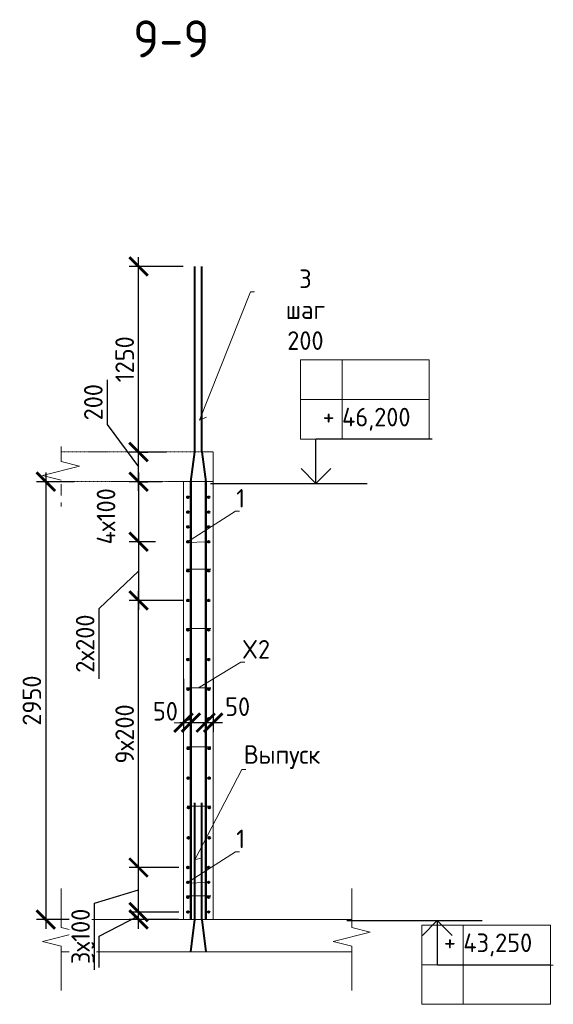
# Model space of a CAD drawing. Header units: millimetres. Extents: x 247266 to 730847, y -636031 to 10052.
# Tile 119 of 196: x 589523 to 596712, y -313778 to -300509. Entities that reach past the tile are written whole.
import ezdxf
from ezdxf import colors
from ezdxf.entities.mleader import LeaderData, LeaderLine
from ezdxf.math import Vec2, Vec3

# ---------------------------------------------------------------- set-up
doc = ezdxf.new("R2010")
doc.units = ezdxf.units.MM
doc.linetypes.add('01 Штриховая _4 мм_', pattern=[6, 3.5, -2.5])
for name, color, linetype, lineweight in [('AF_Perekritie', 7, 'Continuous', 18), ('AF_Stena', 7, 'Continuous', 18), ('KR_Fundament', 7, 'Continuous', 18), ('RAZMER', 7, 'Continuous', 15), ('Арм_шпильки', 7, 'Continuous', 18), ('Армирование', 7, 'Continuous', 40), ('АрмСтер', 7, 'Continuous', 50), ('АС-Таблицы', 7, 'Continuous', 20), ('отметки', 7, 'Continuous', 18), ('подоснова', 7, 'Continuous', 5)]:
    doc.layers.add(name, color=color, linetype=linetype, lineweight=lineweight)
doc.layers.add('РАЗМЕРЫ', color=7, linetype='Continuous')
doc.styles.add('GOST-2.304_Type-B', font='GOST_Common.ttf')
doc.styles.add('ГОСТ', font='GOST_Common.ttf')
doc.dimstyles.new('мой 25', dxfattribs={"dimscale": 100, "dimtxt": 2.5, "dimasz": 2.5, "dimexe": 1.25, "dimexo": 0.625, "dimtad": 1, "dimdec": 0, "dimlfac": 0.5, "dimtxsty": 'GOST-2.304_Type-B', "dimblk": 'ARCHTICK', "dimcen": 2.5, "dimdle": 1.25, "dimaunit": 1, "dimadec": 1, "dimazin": 2, "dimtfac": 1, "dimtdec": 0, "dimtmove": 1, "dimatfit": 3, "dimfxl": 6, "dimfxlon": 1, "dimtfill": 1, "dimlwd": -1, "dimlwe": -1, "dimarcsym": 0})

# ---------------------------------------------------------------- blocks, each defined once
blk = doc.blocks.new('_None')
blk = doc.blocks.new('_ArchTick')
at = {"color": 0, "linetype": 'ByBlock', "const_width": 0.15}
blk.add_lwpolyline([(-0.5, -0.5), (0.5, 0.5)], dxfattribs=at)
blk = doc.blocks.new('*D1211')
at = {"layer": 'DEFPOINTS', "color": 0, "ltscale": 100}
for p in [(591088, -306335), (591124, -306335), (591087, -306735)]:
    blk.add_point(p, dxfattribs=at)
at = {"layer": 'РАЗМЕРЫ', "color": 0, "linetype": 'Continuous'}
for p, q in [((590703, -305364), (590703, -305964)), ((590703, -305964), (591124, -306535)), ((591124, -306860), (591124, -306210)), ((591150, -306335), (591249, -306335)), ((591150, -306735), (591249, -306735))]:
    blk.add_line(p, q, dxfattribs=at)
at = {"layer": 'РАЗМЕРЫ', "color": 0, "ltscale": 100, "xscale": 250, "yscale": 250, "zscale": 250}
for p, rotation in [((591124, -306335), 90), ((591124, -306735), 270)]:
    blk.add_blockref('_ArchTick', p, dxfattribs=dict(at, rotation=rotation))
at = {"layer": 'РАЗМЕРЫ', "color": 0, "lineweight": 0, "ltscale": 100, "insert": (590515, -305664), "char_height": 250, "attachment_point": 5, "rotation": 90, "style": 'GOST-2.304_Type-B', "bg_fill": 3, "box_fill_scale": 1.1, "bg_fill_color": 256, "bg_fill_true_color": 13158600, "bg_fill_transparency": 0}
blk.add_mtext('200', dxfattribs=at)
blk = doc.blocks.new('*D1196')
at = {"layer": 'DEFPOINTS', "color": 0, "ltscale": 100}
for p in [(591729, -309332), (591829, -309332), (591829, -309982)]:
    blk.add_point(p, dxfattribs=at)
at = {"layer": 'РАЗМЕРЫ', "color": 0, "linetype": 'Continuous'}
for p, q in [((591729, -309394), (591729, -310107)), ((591829, -309394), (591829, -310107)), ((591604, -309982), (591954, -309982))]:
    blk.add_line(p, q, dxfattribs=at)
at = {"layer": 'РАЗМЕРЫ', "color": 0, "ltscale": 100, "xscale": 250, "yscale": 250, "zscale": 250}
blk.add_blockref('_ArchTick', (591729, -309982), dxfattribs=at)
at = {"layer": 'РАЗМЕРЫ', "color": 0, "ltscale": 100, "xscale": 250, "yscale": 250, "zscale": 250, "rotation": 180}
blk.add_blockref('_ArchTick', (591829, -309982), dxfattribs=at)
at = {"layer": 'РАЗМЕРЫ', "color": 0, "lineweight": 0, "ltscale": 100, "insert": (591486, -309829), "char_height": 250, "attachment_point": 5, "style": 'GOST-2.304_Type-B', "bg_fill": 3, "box_fill_scale": 1.1, "bg_fill_color": 256, "bg_fill_true_color": 13158600, "bg_fill_transparency": 0}
blk.add_mtext('50', dxfattribs=at)
blk = doc.blocks.new('*D1197')
at = {"layer": 'DEFPOINTS', "color": 0, "ltscale": 100}
for p in [(592029, -309332), (592129, -309332), (592129, -309982)]:
    blk.add_point(p, dxfattribs=at)
at = {"layer": 'РАЗМЕРЫ', "color": 0, "linetype": 'Continuous'}
for p, q in [((592029, -309394), (592029, -310107)), ((592129, -309394), (592129, -310107)), ((591904, -309982), (592254, -309982))]:
    blk.add_line(p, q, dxfattribs=at)
at = {"layer": 'РАЗМЕРЫ', "color": 0, "ltscale": 100, "xscale": 250, "yscale": 250, "zscale": 250}
blk.add_blockref('_ArchTick', (592029, -309982), dxfattribs=at)
at = {"layer": 'РАЗМЕРЫ', "color": 0, "ltscale": 100, "xscale": 250, "yscale": 250, "zscale": 250, "rotation": 180}
blk.add_blockref('_ArchTick', (592129, -309982), dxfattribs=at)
at = {"layer": 'РАЗМЕРЫ', "color": 0, "lineweight": 0, "ltscale": 100, "insert": (592459, -309767), "char_height": 250, "attachment_point": 5, "style": 'GOST-2.304_Type-B', "bg_fill": 3, "box_fill_scale": 1.1, "bg_fill_color": 256, "bg_fill_true_color": 13158600, "bg_fill_transparency": 0}
blk.add_mtext('50', dxfattribs=at)
blk = doc.blocks.new('*D1198')
at = {"layer": 'DEFPOINTS', "color": 0, "ltscale": 100}
for p in [(590320, -306735), (589874, -312635), (592193, -312635)]:
    blk.add_point(p, dxfattribs=at)
at = {"layer": 'РАЗМЕРЫ', "color": 0, "linetype": 'Continuous'}
for p, q in [((589874, -306610), (589874, -312760)), ((590257, -306735), (589749, -306735)), ((590474, -312635), (589749, -312635))]:
    blk.add_line(p, q, dxfattribs=at)
at = {"layer": 'РАЗМЕРЫ', "color": 0, "ltscale": 100, "xscale": 250, "yscale": 250, "zscale": 250}
for p, rotation in [((589874, -306735), 90), ((589874, -312635), 270)]:
    blk.add_blockref('_ArchTick', p, dxfattribs=dict(at, rotation=rotation))
at = {"layer": 'РАЗМЕРЫ', "color": 0, "lineweight": 0, "ltscale": 100, "insert": (589687, -309685), "char_height": 250, "attachment_point": 5, "rotation": 90, "style": 'GOST-2.304_Type-B', "bg_fill": 3, "box_fill_scale": 1.1, "bg_fill_color": 256, "bg_fill_true_color": 13158600, "bg_fill_transparency": 0}
blk.add_mtext('2950', dxfattribs=at)
blk = doc.blocks.new('*D1199')
at = {"layer": 'DEFPOINTS', "color": 0, "ltscale": 100}
for p in [(591088, -306335), (591124, -306335), (591087, -306735)]:
    blk.add_point(p, dxfattribs=at)
at = {"layer": 'РАЗМЕРЫ', "color": 0, "linetype": 'Continuous'}
for p, q in [((590703, -305364), (590703, -305964)), ((590703, -305964), (591124, -306535)), ((591124, -306860), (591124, -306210)), ((591150, -306335), (591249, -306335)), ((591150, -306735), (591249, -306735))]:
    blk.add_line(p, q, dxfattribs=at)
at = {"layer": 'РАЗМЕРЫ', "color": 0, "ltscale": 100, "xscale": 250, "yscale": 250, "zscale": 250}
for p, rotation in [((591124, -306335), 90), ((591124, -306735), 270)]:
    blk.add_blockref('_ArchTick', p, dxfattribs=dict(at, rotation=rotation))
at = {"layer": 'РАЗМЕРЫ', "color": 0, "lineweight": 0, "ltscale": 100, "insert": (590515, -305664), "char_height": 250, "attachment_point": 5, "rotation": 90, "style": 'GOST-2.304_Type-B', "bg_fill": 3, "box_fill_scale": 1.1, "bg_fill_color": 256, "bg_fill_true_color": 13158600, "bg_fill_transparency": 0}
blk.add_mtext('200', dxfattribs=at)
blk = doc.blocks.new('*D1200')
at = {"layer": 'DEFPOINTS', "color": 0, "ltscale": 100}
for p in [(591124, -312535), (591729, -312535), (591729, -312635)]:
    blk.add_point(p, dxfattribs=at)
at = {"layer": 'РАЗМЕРЫ', "color": 0, "linetype": 'Continuous'}
for p, q in [((591124, -312760), (591124, -312410)), ((590593, -312858), (591124, -312585)), ((591667, -312535), (590999, -312535)), ((591667, -312635), (590999, -312635)), ((590593, -313283), (590593, -312858))]:
    blk.add_line(p, q, dxfattribs=at)
at = {"layer": 'РАЗМЕРЫ', "color": 0, "ltscale": 100, "xscale": 250, "yscale": 250, "zscale": 250}
for p, rotation in [((591124, -312535), 270), ((591124, -312635), 90)]:
    blk.add_blockref('_ArchTick', p, dxfattribs=dict(at, rotation=rotation))
at = {"layer": 'РАЗМЕРЫ', "color": 0, "lineweight": 0, "ltscale": 100, "insert": (590405, -313071), "char_height": 250, "attachment_point": 5, "rotation": 90, "style": 'GOST-2.304_Type-B', "bg_fill": 3, "box_fill_scale": 1.1, "bg_fill_color": 256, "bg_fill_true_color": 13158600, "bg_fill_transparency": 0}
blk.add_mtext('50', dxfattribs=at)
blk = doc.blocks.new('*D1201')
at = {"layer": 'DEFPOINTS', "color": 0, "ltscale": 100}
for p in [(591124, -311935), (591729, -311935), (591630, -312535)]:
    blk.add_point(p, dxfattribs=at)
at = {"layer": 'РАЗМЕРЫ', "color": 0, "linetype": 'Continuous'}
for p, q in [((591124, -312660), (591124, -311810)), ((591667, -311935), (590999, -311935)), ((590530, -312413), (591124, -312235)), ((590530, -313314), (590530, -312413)), ((591568, -312535), (590999, -312535))]:
    blk.add_line(p, q, dxfattribs=at)
at = {"layer": 'РАЗМЕРЫ', "color": 0, "ltscale": 100, "xscale": 250, "yscale": 250, "zscale": 250}
for p, rotation in [((591124, -311935), 90), ((591124, -312535), 270)]:
    blk.add_blockref('_ArchTick', p, dxfattribs=dict(at, rotation=rotation))
at = {"layer": 'РАЗМЕРЫ', "color": 0, "lineweight": 0, "ltscale": 100, "insert": (590343, -312863), "char_height": 250, "attachment_point": 5, "rotation": 90, "style": 'GOST-2.304_Type-B', "bg_fill": 3, "box_fill_scale": 1.1, "bg_fill_color": 256, "bg_fill_true_color": 13158600, "bg_fill_transparency": 0}
blk.add_mtext('3х100', dxfattribs=at)
blk = doc.blocks.new('*D1202')
at = {"layer": 'DEFPOINTS', "color": 0, "ltscale": 100}
for p in [(591124, -308335), (591789, -308335), (591698, -311935)]:
    blk.add_point(p, dxfattribs=at)
at = {"layer": 'РАЗМЕРЫ', "color": 0, "linetype": 'Continuous'}
for p, q in [((591124, -312060), (591124, -308210)), ((591724, -308335), (590999, -308335)), ((591636, -311935), (590999, -311935))]:
    blk.add_line(p, q, dxfattribs=at)
at = {"layer": 'РАЗМЕРЫ', "color": 0, "ltscale": 100, "xscale": 250, "yscale": 250, "zscale": 250}
for p, rotation in [((591124, -308335), 90), ((591124, -311935), 270)]:
    blk.add_blockref('_ArchTick', p, dxfattribs=dict(at, rotation=rotation))
at = {"layer": 'РАЗМЕРЫ', "color": 0, "lineweight": 0, "ltscale": 100, "insert": (590937, -310135), "char_height": 250, "attachment_point": 5, "rotation": 90, "style": 'GOST-2.304_Type-B', "bg_fill": 3, "box_fill_scale": 1.1, "bg_fill_color": 256, "bg_fill_true_color": 13158600, "bg_fill_transparency": 0}
blk.add_mtext('9х200', dxfattribs=at)
blk = doc.blocks.new('*D1203')
at = {"layer": 'DEFPOINTS', "color": 0, "ltscale": 100}
for p in [(591505, -306735), (591124, -307545), (591417, -307545)]:
    blk.add_point(p, dxfattribs=at)
at = {"layer": 'РАЗМЕРЫ', "color": 0, "linetype": 'Continuous'}
for p, q in [((591124, -306610), (591124, -307670)), ((591442, -306735), (590999, -306735)), ((591354, -307545), (590999, -307545))]:
    blk.add_line(p, q, dxfattribs=at)
at = {"layer": 'РАЗМЕРЫ', "color": 0, "ltscale": 100, "xscale": 250, "yscale": 250, "zscale": 250}
for p, rotation in [((591124, -306735), 90), ((591124, -307545), 270)]:
    blk.add_blockref('_ArchTick', p, dxfattribs=dict(at, rotation=rotation))
at = {"layer": 'РАЗМЕРЫ', "color": 0, "lineweight": 0, "ltscale": 100, "insert": (590686, -307202), "char_height": 250, "attachment_point": 5, "rotation": 90, "style": 'GOST-2.304_Type-B', "bg_fill": 3, "box_fill_scale": 1.1, "bg_fill_color": 256, "bg_fill_true_color": 13158600, "bg_fill_transparency": 0}
blk.add_mtext('4х100', dxfattribs=at)
blk = doc.blocks.new('*D1204')
at = {"layer": 'DEFPOINTS', "color": 0, "ltscale": 100}
for p in [(591124, -303835), (591965, -303835), (591562, -306335)]:
    blk.add_point(p, dxfattribs=at)
at = {"layer": 'РАЗМЕРЫ', "color": 0, "linetype": 'Continuous'}
for p, q in [((591124, -306460), (591124, -303710)), ((591724, -303835), (590999, -303835)), ((591500, -306335), (590999, -306335))]:
    blk.add_line(p, q, dxfattribs=at)
at = {"layer": 'РАЗМЕРЫ', "color": 0, "ltscale": 100, "xscale": 250, "yscale": 250, "zscale": 250}
for p, rotation in [((591124, -303835), 90), ((591124, -306335), 270)]:
    blk.add_blockref('_ArchTick', p, dxfattribs=dict(at, rotation=rotation))
at = {"layer": 'РАЗМЕРЫ', "color": 0, "lineweight": 0, "ltscale": 100, "insert": (590937, -305085), "char_height": 250, "attachment_point": 5, "rotation": 90, "style": 'GOST-2.304_Type-B', "bg_fill": 3, "box_fill_scale": 1.1, "bg_fill_color": 256, "bg_fill_true_color": 13158600, "bg_fill_transparency": 0}
blk.add_mtext('1250', dxfattribs=at)
blk = doc.blocks.new('*D1205')
at = {"layer": 'DEFPOINTS', "color": 0, "ltscale": 100}
for p in [(591417, -307545), (591124, -308335), (591435, -308335)]:
    blk.add_point(p, dxfattribs=at)
at = {"layer": 'РАЗМЕРЫ', "color": 0, "linetype": 'Continuous'}
for p, q in [((591124, -307420), (591124, -308460)), ((591354, -307545), (590999, -307545)), ((590593, -308443), (591124, -307940)), ((591373, -308335), (590999, -308335)), ((590593, -309394), (590593, -308443))]:
    blk.add_line(p, q, dxfattribs=at)
at = {"layer": 'РАЗМЕРЫ', "color": 0, "ltscale": 100, "xscale": 250, "yscale": 250, "zscale": 250}
for p, rotation in [((591124, -307545), 90), ((591124, -308335), 270)]:
    blk.add_blockref('_ArchTick', p, dxfattribs=dict(at, rotation=rotation))
at = {"layer": 'РАЗМЕРЫ', "color": 0, "lineweight": 0, "ltscale": 100, "insert": (590405, -308918), "char_height": 250, "attachment_point": 5, "rotation": 90, "style": 'GOST-2.304_Type-B', "bg_fill": 3, "box_fill_scale": 1.1, "bg_fill_color": 256, "bg_fill_true_color": 13158600, "bg_fill_transparency": 0}
blk.add_mtext('2х200', dxfattribs=at)
blk = doc.blocks.new('*T2966')
at = {"layer": 'DEFPOINTS', "color": 8, "linetype": 'ByBlock', "lineweight": 0}
for p, q in [((0, 1067), (1734, 1067)), ((0, 0), (0, 1067)), ((561, 0), (561, 1067)), ((1734, 0), (1734, 1067)), ((0, 533), (1734, 533)), ((0, 0), (1734, 0))]:
    blk.add_line(p, q, dxfattribs=at)
at = {"layer": 'АС-Таблицы', "color": 0, "char_height": 250, "style": 'ГОСТ'}
for s, insert, width, attachment_point in [('43,250', (561, 800), 1173.09, 4), ('+', (461, 967), 361.22, 3)]:
    blk.add_mtext(s, dxfattribs=dict(at, insert=insert, width=width, attachment_point=attachment_point))
blk = doc.blocks.new('*T2972')
at = {"layer": 'DEFPOINTS', "color": 8, "linetype": 'ByBlock', "lineweight": 0}
for p, q in [((0, 0), (1734, 0)), ((0, 0), (0, -1067)), ((561, 0), (561, -1067)), ((1734, 0), (1734, -1067)), ((0, -533), (1734, -533)), ((0, -1067), (1734, -1067))]:
    blk.add_line(p, q, dxfattribs=at)
at = {"layer": 'АС-Таблицы', "color": 0, "char_height": 250, "style": 'ГОСТ'}
for s, insert, width, attachment_point in [('46,200', (561, -800), 1173.09, 4), ('+', (461, -633), 361.22, 3)]:
    blk.add_mtext(s, dxfattribs=dict(at, insert=insert, width=width, attachment_point=attachment_point))

msp = doc.modelspace()

# ---------------------------------------------------------------- linework, layer by layer
for points in [[(593037.29, -306759.12), (593871.85, -306759.12)], [(593371.42, -306759.12), (594205.99, -306759.12)], [(593931.32, -312650.76), (595754.99, -312650.76)]]:
    msp.add_lwpolyline(points)
at = {"layer": 'AF_Perekritie', "linetype": '01 Штриховая _4 мм_', "lineweight": 9}
for p, q in [((592129.03, -306334.57), (590080.44, -306334.57)), ((590080.44, -306734.57), (592129.03, -306734.57))]:
    msp.add_line(p, q, dxfattribs=at)
at = {"layer": 'AF_Stena', "lineweight": 20}
for p, q in [((591729.03, -306734.57), (591729.03, -312634.57)), ((592129.03, -306734.57), (591729.03, -306734.57)), ((592129.03, -312634.57), (592129.03, -306734.57))]:
    msp.add_line(p, q, dxfattribs=at)
for points in [[(590080.44, -306409.57), (590080.44, -306259.57)], [(590080.44, -306409.57), (590080.44, -306464.57)], [(590080.44, -306464.57), (590330.44, -306527.07)], [(590330.44, -306527.07), (589830.44, -306652.07)], [(589830.44, -306652.07), (590080.44, -306714.57)], [(590080.44, -306769.57), (590080.44, -306919.57)], [(590080.44, -307014.57), (590080.44, -307069.57)], [(590080.44, -312687.9), (590080.44, -312216.04)], [(593996.84, -312687.9), (593996.84, -312216.04)], [(590080.44, -312687.9), (590080.44, -312742.9)], [(590080.44, -312742.9), (590330.44, -312805.4)], [(593996.84, -312687.9), (593996.84, -312742.9)], [(593996.84, -312742.9), (594246.84, -312805.4)], [(590330.44, -312805.4), (589830.44, -312930.4)], [(594246.84, -312805.4), (593746.84, -312930.4)], [(589830.44, -312930.4), (590080.44, -312992.9)], [(590080.44, -312992.9), (590080.44, -313047.9)], [(593746.84, -312930.4), (593996.84, -312992.9)], [(593996.84, -312992.9), (593996.84, -313047.9)], [(590080.44, -313047.9), (590080.44, -313592.01)], [(593996.84, -313047.9), (593996.84, -313592.01)]]:
    msp.add_lwpolyline(points, dxfattribs=at)
at = {"layer": 'KR_Fundament', "lineweight": 9}
for p, q in [((593996.84, -312634.57), (590080.44, -312634.57)), ((590080.44, -313070.42), (593996.84, -313070.42))]:
    msp.add_line(p, q, dxfattribs=at)
at = {"layer": 'RAZMER', "ltscale": 100}
for p, q in [((593515.79, -306157.35), (595078.29, -306157.35)), ((593515.79, -306159.99), (595078.29, -306159.99)), ((593515.79, -306159.99), (595078.29, -306159.99)), ((595149.78, -313249.88), (596712.28, -313249.88)), ((595149.78, -313249.88), (596712.28, -313249.88)), ((595149.78, -313252.53), (596712.28, -313252.53))]:
    msp.add_line(p, q, dxfattribs=at)
at = {"layer": 'Арм_шпильки'}
msp.add_line((591769.03, -307914.72), (592098.53, -307914.72), dxfattribs=at)
at = {"layer": 'Армирование', "ltscale": 100}
for p, q in [((591884.31, -306334.57), (591884.31, -303834.57)), ((591975.03, -306334.57), (591975.03, -303834.57)), ((591884.01, -312634.57), (591884.31, -311061.43)), ((591974.73, -312634.57), (591975.03, -311061.43))]:
    msp.add_line(p, q, dxfattribs=at)
for centre in [(591789.03, -307934.72), (592069.03, -307934.72), (591789.03, -308334.72), (592069.03, -308334.72), (592069.03, -312134.57), (592069.03, -312534.57)]:
    msp.add_circle(centre, 12, dxfattribs=at)
at = {"layer": 'АрмСтер', "ltscale": 15}
for p, q in [((591830.31, -312634.57), (591830.31, -306734.57)), ((592028.72, -312634.57), (592028.72, -306734.57))]:
    msp.add_line(p, q, dxfattribs=at)
at = {"layer": 'отметки', "linetype": 'Continuous', "lineweight": 25, "ltscale": 100}
for p, q in [((593514.27, -306759.12), (593514.27, -306159.12)), ((595148.26, -312650.76), (595148.26, -313250.76))]:
    msp.add_line(p, q, dxfattribs=at)
for points in [[(593314.27, -306559.12), (593514.27, -306759.12), (593714.27, -306559.12)], [(594948.26, -312850.76), (595148.26, -312650.76), (595348.26, -312850.76)]]:
    msp.add_lwpolyline(points, dxfattribs=at)

# ---------------------------------------------------------------- block references
for name, p in [('*T2972', (593304.85, -305093.33)), ('*T2966', (594938.84, -313778.25))]:
    msp.add_blockref(name, p)

# ---------------------------------------------------------------- texts
at = {"layer": 'РАЗМЕРЫ', "insert": (591565.17, -300767.63), "char_height": 500, "attachment_point": 5, "style": 'GOST-2.304_Type-B'}
msp.add_mtext_dynamic_manual_height_columns('9-9', width=3941.2128, gutter_width=625, heights=[0], dxfattribs=at)

# ---------------------------------------------------------------- leaders
at = {"layer": 'подоснова'}
ml = msp.add_multileader_mtext('Standard', dxfattribs=at)
ml.set_content('1 ', color=256, style='GOST-2.304_Type-B')
ml.set_leader_properties(color=256, linetype='ByLayer', lineweight=15)
ml.set_arrow_properties(name='NONE')
ml.build(insert=Vec2(0, 0))
ml.multileader.update_dxf_attribs({"text_left_attachment_type": 6, "text_right_attachment_type": 6, "dogleg_length": 10, "arrow_head_size": 18})
ctx = ml.context
ctx.base_point, ctx.char_height, ctx.arrow_head_size, ctx.landing_gap_size, ctx.plane_origin = Vec3(592442.3, -307133.41), 250, 18, 20, Vec3(591447.79, -306693.13)
ctx.left_attachment, ctx.right_attachment, ctx.text_align_type = 6, 6, 1
notes = []
notes.append((ctx, [(0, (1, 1, 0), (592432.26, -307133.41), (1, 0), 10, [(1, [(592054.25, -307546.01), (591770.4, -307555.39)], 0, [])])]))
ctx.mtext.insert, ctx.mtext.width, ctx.mtext.alignment, ctx.mtext.flow_direction = Vec3(592499.8, -306833.41), 22.8978, 2, 5
ml = msp.add_multileader_mtext('Standard', dxfattribs=at)
ml.set_content('Выпуск', color=256, style='GOST-2.304_Type-B')
ml.set_leader_properties(color=256, linetype='ByLayer', lineweight=15)
ml.set_arrow_properties(name='NONE')
ml.build(insert=Vec2(0, 0))
ml.multileader.update_dxf_attribs({"text_left_attachment_type": 6, "text_right_attachment_type": 6, "dogleg_length": 10, "arrow_head_size": 18})
ctx = ml.context
ctx.base_point, ctx.char_height, ctx.arrow_head_size, ctx.landing_gap_size, ctx.plane_origin = Vec3(592525.31, -310612.15), 250, 18, 20, Vec3(591368.3, -310594.02)
ctx.left_attachment, ctx.right_attachment, ctx.text_align_type = 6, 6, 1
notes.append((ctx, [(0, (1, 1, 0), (592514.8, -310612.47), (1, 0), 10, [(1, [(591974.89, -311804.38), (591884.04, -311831.92)], 0, [])])]))
ctx.mtext.insert, ctx.mtext.width, ctx.mtext.alignment, ctx.mtext.flow_direction = Vec3(593057.81, -310287.15), 22.8978, 2, 5
for ctx, leaders in notes:
    for number, flags, end, landing, length, lines in leaders:
        leader = LeaderData()
        leader.index, (leader.has_last_leader_line, leader.has_dogleg_vector, leader.attachment_direction) = number, flags
        leader.last_leader_point, leader.dogleg_vector, leader.dogleg_length = Vec3(end), Vec3(landing), length
        for number, points, colour, breaks in lines:
            line = LeaderLine()
            line.index, line.vertices, line.color, line.breaks = number, Vec3.list(points), colors.encode_raw_color(colour), breaks
            leader.lines.append(line)
        ctx.leaders.append(leader)

# ---------------------------------------------------------------- next in the draw order: dimensions: what is measured, and where the dimension line sits
at = {"layer": 'РАЗМЕРЫ', "lineweight": 0}
dim = msp.add_linear_dim(base=(591124.31, -306334.57), p1=(591087.3, -306734.57), p2=(591087.55, -306334.57), angle=90, dimstyle='мой 25', dxfattribs=at)
dim.commit()
dim.dimension.update_dxf_attribs({"geometry": '*D1211', "text_midpoint": (590702.83, -305901.84), "dimtype": 160})
dim = msp.add_linear_dim(base=(591828.99, -309982.15), p1=(591729.03, -309331.98), p2=(591828.99, -309331.98), dimstyle='мой 25', dxfattribs=at)
dim.commit()
dim.dimension.update_dxf_attribs({"geometry": '*D1196', "text_midpoint": (591486.39, -310016.73), "dimtype": 160})

# ---------------------------------------------------------------- next in the draw order: dimensions: what is measured, and where the dimension line sits
dim = msp.add_linear_dim(base=(592129.03, -309982.15), p1=(592028.99, -309331.98), p2=(592129.03, -309331.98), dimstyle='мой 25', dxfattribs=at)
dim.commit()
dim.dimension.update_dxf_attribs({"geometry": '*D1197', "text_midpoint": (592458.64, -309954.14), "dimtype": 160})

# ---------------------------------------------------------------- next in the draw order: dimensions: what is measured, and where the dimension line sits
dim = msp.add_linear_dim(base=(589874.47, -312634.57), p1=(590319.98, -306734.57), p2=(592193.25, -312634.57), angle=90, dimstyle='мой 25', dxfattribs=at)
dim.commit()
dim.dimension.update_dxf_attribs({"geometry": '*D1198', "text_midpoint": (589686.84, -309684.57)})

# ---------------------------------------------------------------- next in the draw order: linework, layer by layer
msp.add_lwpolyline([(592092.6, -306759.12), (593916.26, -306759.12)])
at = {"layer": 'AF_Stena', "lineweight": 20}
msp.add_line((592129.03, -306734.57), (592129.03, -306335.59), dxfattribs=at)
at = {"layer": 'Арм_шпильки'}
for p, q in [((591769.03, -308713.05), (592098.53, -308713.05)), ((591771.7, -309511.38), (592098.53, -309511.38)), ((591774.38, -310309.7), (592098.53, -310309.7)), ((591777.05, -311108.03), (592098.53, -311108.03)), ((591769.03, -312314.57), (592098.53, -312314.57))]:
    msp.add_line(p, q, dxfattribs=at)
at = {"layer": 'Армирование', "ltscale": 100}
for p, q in [((591830.31, -306737), (591884.31, -306334.57)), ((591975.03, -306334.57), (592029.03, -306737)), ((591830.31, -313070.42), (591884.01, -312634.57)), ((591974.73, -312634.57), (592028.72, -313069.13))]:
    msp.add_line(p, q, dxfattribs=at)
for centre in [(591789.03, -306944.57), (592069.03, -306944.57), (591789.03, -307144.57), (592069.03, -307144.57), (591789.03, -307344.57), (592069.03, -307344.57), (591789.03, -307544.57), (592069.03, -307544.57), (591789.03, -308733.05), (592069.03, -308733.05), (591789.03, -309133.05), (592069.03, -309133.05), (591791.7, -309531.38), (592071.7, -309531.38), (591791.7, -309931.38), (592071.7, -309931.38), (591794.38, -310329.7), (592074.38, -310329.7), (591794.38, -310729.7), (592074.38, -310729.7), (591797.05, -311128.03), (592077.05, -311128.03), (591797.05, -311535.03), (592077.05, -311535.03), (592069.03, -311934.57), (592069.03, -312334.57)]:
    msp.add_circle(centre, 12, dxfattribs=at)

# ---------------------------------------------------------------- next in the draw order: dimensions: what is measured, and where the dimension line sits
at = {"layer": 'РАЗМЕРЫ', "lineweight": 0}
for base, p1, p2, picture, middle in [((591124.31, -306334.57), (591087.3, -306734.57), (591087.55, -306334.57), '*D1199', (590702.83, -305901.84)), ((591124.31, -312534.72), (591729.03, -312634.57), (591729.03, -312534.72), '*D1200', (590593.06, -312920.45))]:
    dim = msp.add_linear_dim(base=base, p1=p1, p2=p2, angle=90, dimstyle='мой 25', dxfattribs=at)
    dim.commit()
    dim.dimension.update_dxf_attribs({"geometry": picture, "text_midpoint": middle, "dimtype": 160})

# ---------------------------------------------------------------- next in the draw order: leaders
at = {"layer": 'подоснова'}
ml = msp.add_multileader_mtext('Standard', dxfattribs=at)
ml.set_content('X2', color=256, style='GOST-2.304_Type-B')
ml.set_leader_properties(color=256, linetype='ByLayer', lineweight=15)
ml.set_arrow_properties(name='NONE')
ml.build(insert=Vec2(0, 0))
ml.multileader.update_dxf_attribs({"text_left_attachment_type": 6, "text_right_attachment_type": 6, "dogleg_length": 10, "arrow_head_size": 18})
ctx = ml.context
ctx.base_point, ctx.char_height, ctx.arrow_head_size, ctx.landing_gap_size, ctx.plane_origin = Vec3(592512.07, -309169.15), 250, 18, 20, Vec3(591517.56, -308023.01)
ctx.left_attachment, ctx.right_attachment, ctx.text_align_type = 6, 6, 1
notes = []
notes.append((ctx, [(0, (1, 1, 0), (592501.89, -309169.4), (1, 0), 10, [(0, [(591933.78, -309511.38)], 0, [])])]))
ctx.mtext.insert, ctx.mtext.width, ctx.mtext.alignment, ctx.mtext.flow_direction = Vec3(592707.07, -308869.15), 22.8978, 2, 5
for ctx, leaders in notes:
    for number, flags, end, landing, length, lines in leaders:
        leader = LeaderData()
        leader.index, (leader.has_last_leader_line, leader.has_dogleg_vector, leader.attachment_direction) = number, flags
        leader.last_leader_point, leader.dogleg_vector, leader.dogleg_length = Vec3(end), Vec3(landing), length
        for number, points, colour, breaks in lines:
            line = LeaderLine()
            line.index, line.vertices, line.color, line.breaks = number, Vec3.list(points), colors.encode_raw_color(colour), breaks
            leader.lines.append(line)
        ctx.leaders.append(leader)

# ---------------------------------------------------------------- next in the draw order: dimensions: what is measured, and where the dimension line sits
at = {"layer": 'РАЗМЕРЫ', "lineweight": 0}
dim = msp.add_linear_dim(base=(591124.31, -303834.57), p1=(591562.48, -306334.57), p2=(591964.77, -303834.57), angle=90, dimstyle='мой 25', dxfattribs=at)
dim.commit()
dim.dimension.update_dxf_attribs({"geometry": '*D1204', "text_midpoint": (590936.68, -305084.57)})
dim = msp.add_linear_dim(base=(591124.31, -307544.57), p1=(591504.66, -306734.57), p2=(591416.6, -307544.57), angle=90, text='4х100', dimstyle='мой 25', dxfattribs=at)
dim.commit()
dim.dimension.update_dxf_attribs({"geometry": '*D1203', "text_midpoint": (590873.56, -307202.21), "dimtype": 160})
dim = msp.add_linear_dim(base=(591124.31, -311934.72), p1=(591630.02, -312534.72), p2=(591729.03, -311934.72), angle=90, text='3х100', dimstyle='мой 25', dxfattribs=at)
dim.commit()
dim.dimension.update_dxf_attribs({"geometry": '*D1201', "text_midpoint": (590342.56, -312475.46)})

# ---------------------------------------------------------------- next in the draw order: linework, layer by layer
at = {"layer": 'Армирование', "ltscale": 100}
for centre in [(591789.03, -312334.57), (591789.03, -312534.57)]:
    msp.add_circle(centre, 12, dxfattribs=at)

# ---------------------------------------------------------------- next in the draw order: dimensions: what is measured, and where the dimension line sits
at = {"layer": 'РАЗМЕРЫ', "lineweight": 0}
dim = msp.add_linear_dim(base=(591124.31, -308334.72), p1=(591698.4, -311934.72), p2=(591789.03, -308334.72), angle=90, text='9х200', dimstyle='мой 25', dxfattribs=at)
dim.commit()
dim.dimension.update_dxf_attribs({"geometry": '*D1202', "text_midpoint": (590936.68, -310134.72)})

# ---------------------------------------------------------------- next in the draw order: leaders
at = {"layer": 'подоснова'}
ml = msp.add_multileader_mtext('Standard', dxfattribs=at)
ml.set_content('3 шаг 200', color=256, style='GOST-2.304_Type-B')
ml.set_leader_properties(color=256, linetype='ByLayer', lineweight=15)
ml.set_arrow_properties(name='NONE')
ml.build(insert=Vec2(0, 0))
ml.multileader.update_dxf_attribs({"text_left_attachment_type": 6, "text_right_attachment_type": 6, "dogleg_length": 10, "arrow_head_size": 18})
ctx = ml.context
ctx.base_point, ctx.char_height, ctx.arrow_head_size, ctx.landing_gap_size, ctx.plane_origin = Vec3(592641.7, -304175.07), 250, 18, 20, Vec3(591538.15, -304850.15)
ctx.left_attachment, ctx.right_attachment, ctx.text_align_type = 6, 6, 1
notes = []
notes.append((ctx, [(0, (1, 1, 0), (592631.1, -304175.32), (1, 0), 10, [(1, [(592037.46, -305866.67), (591946.74, -305904.51)], 0, [])])]))
ctx.mtext.insert, ctx.mtext.width, ctx.mtext.alignment, ctx.mtext.flow_direction = Vec3(593372.31, -303875.07), 22.8978, 2, 5
for ctx, leaders in notes:
    for number, flags, end, landing, length, lines in leaders:
        leader = LeaderData()
        leader.index, (leader.has_last_leader_line, leader.has_dogleg_vector, leader.attachment_direction) = number, flags
        leader.last_leader_point, leader.dogleg_vector, leader.dogleg_length = Vec3(end), Vec3(landing), length
        for number, points, colour, breaks in lines:
            line = LeaderLine()
            line.index, line.vertices, line.color, line.breaks = number, Vec3.list(points), colors.encode_raw_color(colour), breaks
            leader.lines.append(line)
        ctx.leaders.append(leader)

# ---------------------------------------------------------------- next in the draw order: linework, layer by layer
at = {"layer": 'Армирование', "ltscale": 100}
for centre in [(591789.03, -311934.57), (591789.03, -312134.57)]:
    msp.add_circle(centre, 12, dxfattribs=at)

# ---------------------------------------------------------------- next in the draw order: dimensions: what is measured, and where the dimension line sits
at = {"layer": 'РАЗМЕРЫ', "lineweight": 0}
dim = msp.add_linear_dim(base=(591124.31, -308334.72), p1=(591416.6, -307544.57), p2=(591435.38, -308334.72), angle=90, text='2х200', dimstyle='мой 25', dxfattribs=at)
dim.commit()
dim.dimension.update_dxf_attribs({"geometry": '*D1205', "text_midpoint": (590593.06, -308505.41), "dimtype": 160})

# ---------------------------------------------------------------- next in the draw order: leaders
at = {"layer": 'подоснова'}
ml = msp.add_multileader_mtext('Standard', dxfattribs=at)
ml.set_content('1 ', color=256, style='GOST-2.304_Type-B')
ml.set_leader_properties(color=256, linetype='ByLayer', lineweight=15)
ml.set_arrow_properties(name='NONE')
ml.build(insert=Vec2(0, 0))
ml.multileader.update_dxf_attribs({"text_left_attachment_type": 6, "text_right_attachment_type": 6, "dogleg_length": 10, "arrow_head_size": 18})
ctx = ml.context
ctx.base_point, ctx.char_height, ctx.arrow_head_size, ctx.landing_gap_size, ctx.plane_origin = Vec3(592442.3, -311723.41), 250, 18, 20, Vec3(591447.79, -311283.13)
ctx.left_attachment, ctx.right_attachment, ctx.text_align_type = 6, 6, 1
notes = []
notes.append((ctx, [(0, (1, 1, 0), (592432.26, -311723.41), (1, 0), 10, [(1, [(592054.25, -312136.01), (591770.4, -312145.39)], 0, [])])]))
ctx.mtext.insert, ctx.mtext.width, ctx.mtext.alignment, ctx.mtext.flow_direction = Vec3(592499.8, -311423.41), 22.8978, 2, 5
for ctx, leaders in notes:
    for number, flags, end, landing, length, lines in leaders:
        leader = LeaderData()
        leader.index, (leader.has_last_leader_line, leader.has_dogleg_vector, leader.attachment_direction) = number, flags
        leader.last_leader_point, leader.dogleg_vector, leader.dogleg_length = Vec3(end), Vec3(landing), length
        for number, points, colour, breaks in lines:
            line = LeaderLine()
            line.index, line.vertices, line.color, line.breaks = number, Vec3.list(points), colors.encode_raw_color(colour), breaks
            leader.lines.append(line)
        ctx.leaders.append(leader)

doc.saveas('drawing.dxf')
